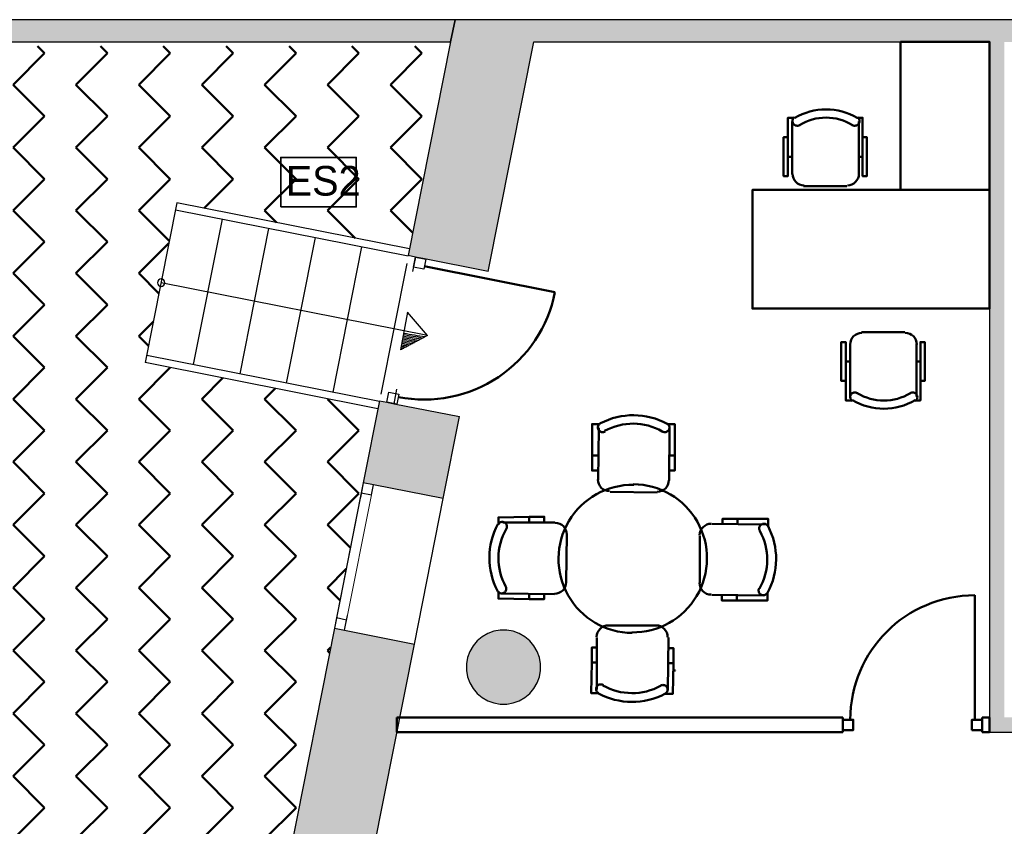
# Model space of a CAD drawing. Header units: metres. Extents: x -1 to 474, y -6 to 65.
# Tile 8 of 15: x 397.79 to 404.44, y 22.79 to 28.23. Entities that reach past the tile are written whole.
import ezdxf

# ---------------------------------------------------------------- set-up
doc = ezdxf.new("R2010")
doc.units = ezdxf.units.M
doc.linetypes.add('CONTINUA', pattern=[0])
doc.linetypes.add('PUNKT', pattern=[6.35, 0, -6.35])
for name, color, linetype, lineweight in [('3D P1 MURS EXISTENTS', 7, 'CONTINUA', 25), ('3D P1 MURS NOUS', 7, 'CONTINUA', 25), ('3D P1 PILAR', 7, 'CONTINUA', 25), ('DISPOSICIÓ ESCALA EX. P1', 7, 'CONTINUA', 25), ('P1 ESCALES 2D', 7, 'CONTINUA', 25), ('P1 MOBLES', 7, 'CONTINUA', 25)]:
    doc.layers.add(name, color=color, linetype=linetype, lineweight=lineweight)
doc.styles.add('Century Gothic', font='txt')

# ---------------------------------------------------------------- blocks, each defined once
blk = doc.blocks.new('_CLOSEDFILLED')
at = {"color": 0, "linetype": 'ByBlock', "lineweight": -2}
blk.add_solid([(-1, 0), (0, 0), (-1, 0)], dxfattribs=at)
blk = doc.blocks.new('OBJETO_COMPLEJO_27')
at = {"layer": 'P1 ESCALES 2D', "color": 7, "lineweight": 25, "transparency": 33554687}
for start, end in [(0, 180), (180, 0)]:
    blk.add_arc((398.747, 26.4535), 0.025, start, end, dxfattribs=at)

msp = doc.modelspace()

# ---------------------------------------------------------------- hatches: boundary and pattern name
at = {"layer": '3D P1 MURS EXISTENTS', "linetype": 'CONTINUA', "lineweight": 18, "true_color": 0xa0a0a0, "transparency": 33554687}
for points in [[(400.7297, 28.2282), (394.4398, 28.2282), (394.4398, 28.0782), (400.7, 28.0782)], [(400.4143, 26.6364), (400.9539, 26.5295), (401.2904, 28.2282), (400.7297, 28.2282)], [(426.8464, 28.2282), (401.2904, 28.2282), (401.2607, 28.0782), (426.8153, 28.0782)], [(404.4366, 23.5195), (404.4366, 28.0782), (404.3366, 28.0782), (404.3366, 23.5195)], [(400.1106, 25.1031), (400.6501, 24.9962), (400.7597, 25.5495), (400.2202, 25.6564)], [(399.9162, 24.1222), (399.6053, 22.5527), (400.1448, 22.4458), (400.4557, 24.0153)], [(404.3366, 23.4195), (406.177, 23.4195), (406.177, 23.5195), (404.3366, 23.5195)]]:
    msp.add_hatch(color=253, dxfattribs=at).paths.add_polyline_path(points)
at = {"layer": '3D P1 PILAR', "linetype": 'CONTINUA', "lineweight": 18, "transparency": 33554687}
msp.add_hatch(color=9, dxfattribs=at).paths.add_polyline_path([(401.0788, 24.1091), (401.0351, 24.1091), (400.9921, 24.1016), (400.9511, 24.0866), (400.9132, 24.0648), (400.8798, 24.0367), (400.8517, 24.0032), (400.8298, 23.9654), (400.8149, 23.9243), (400.8073, 23.8813), (400.8073, 23.8376), (400.8149, 23.7946), (400.8298, 23.7535), (400.8517, 23.7157), (400.8798, 23.6822), (400.9132, 23.6542), (400.9511, 23.6323), (400.9921, 23.6174), (401.0351, 23.6098), (401.0788, 23.6098), (401.1219, 23.6174), (401.1629, 23.6323), (401.2007, 23.6542), (401.2342, 23.6822), (401.2623, 23.7157), (401.2841, 23.7535), (401.2991, 23.7946), (401.3067, 23.8376), (401.3067, 23.8813), (401.2991, 23.9243), (401.2841, 23.9654), (401.2623, 24.0032), (401.2342, 24.0367), (401.2007, 24.0648), (401.1629, 24.0866), (401.1219, 24.1016)])
at = {"layer": 'P1 MOBLES', "linetype": 'CONTINUA', "lineweight": 50, "transparency": 33554687}
h = msp.add_hatch(dxfattribs=at)
h.set_pattern_fill('TRAMA', color=202, scale=0.3, angle=135, style=0, pattern_type=2)
h.set_pattern_definition([(135, (-0.84853, 6e-17), (-0.42426407, 3e-17), [0.3, -0.3]), (225, (-0.84853, 6e-17), (-7e-17, -0.42426407), [0.3, -0.3])])
h.paths.add_polyline_path([(400.4234, 26.6821), (400.6941, 28.0485), (394.4398, 28.0485), (394.4398, 13.2195), (397.7561, 13.2195), (398.8018, 18.4972), (397.2323, 18.8081), (397.446, 19.8872), (399.0155, 19.5762), (400.2096, 25.603), (398.6401, 25.914), (398.8539, 26.993)], flags=0)

# ---------------------------------------------------------------- linework, layer by layer
at = {"layer": '3D P1 MURS EXISTENTS', "color": 7, "linetype": 'CONTINUA', "lineweight": 25, "transparency": 33554687}
for p, q in [((400.7297, 28.2282), (394.4398, 28.2282)), ((400.7, 28.0782), (400.7297, 28.2282)), ((400.7297, 28.2282), (400.7, 28.0782)), ((401.2904, 28.2282), (400.7297, 28.2282)), ((426.8464, 28.2282), (401.2904, 28.2282)), ((394.4398, 28.0782), (400.7, 28.0782)), ((400.7, 28.0782), (400.4143, 26.6364)), ((400.9539, 26.5295), (401.2607, 28.0782)), ((401.2607, 28.0782), (404.3366, 28.0782)), ((404.3366, 28.0782), (404.3366, 23.5195)), ((400.4634, 26.6266), (400.4143, 26.6364)), ((400.5124, 26.6169), (400.4634, 26.6266)), ((400.9539, 26.5295), (400.5124, 26.6169)), ((400.2202, 25.6564), (400.1106, 25.1031)), ((400.2202, 25.6564), (400.2692, 25.6467)), ((400.2692, 25.6467), (400.3183, 25.6369)), ((400.3183, 25.6369), (400.7597, 25.5495)), ((400.6501, 24.9962), (400.7597, 25.5495)), ((400.1106, 25.1031), (399.9162, 24.1222)), ((400.1792, 25.0895), (400.1106, 25.1031)), ((400.6501, 24.9962), (400.1792, 25.0895)), ((400.4557, 24.0153), (400.6501, 24.9962)), ((399.9162, 24.1222), (399.6053, 22.5527)), ((399.9162, 24.1222), (399.9849, 24.1086)), ((399.9849, 24.1086), (400.4557, 24.0153)), ((400.1448, 22.4458), (400.4557, 24.0153)), ((404.3366, 23.5195), (404.3366, 23.4195)), ((404.3366, 23.4195), (406.177, 23.4195))]:
    msp.add_line(p, q, dxfattribs=at)
at = {"layer": '3D P1 MURS EXISTENTS', "color": 7, "linetype": 'PUNKT', "lineweight": 25, "transparency": 33554687}
for p, q in [((400.4634, 26.6266), (400.2692, 25.6467)), ((400.3183, 25.6369), (400.5124, 26.6169)), ((400.5124, 26.6169), (400.4634, 26.6266)), ((400.2692, 25.6467), (400.3183, 25.6369)), ((400.1106, 25.1031), (399.9162, 24.1222)), ((399.9849, 24.1086), (400.1792, 25.0895)), ((400.1792, 25.0895), (400.1106, 25.1031)), ((399.9162, 24.1222), (399.9849, 24.1086))]:
    msp.add_line(p, q, dxfattribs=at)
at = {"layer": '3D P1 MURS EXISTENTS', "color": 202, "linetype": 'CONTINUA', "lineweight": 50, "transparency": 33554687}
msp.add_line((400.5223, 26.564), (401.4042, 26.3893), dxfattribs=at)
at = {"layer": '3D P1 MURS EXISTENTS', "color": 7, "linetype": 'CONTINUA', "lineweight": 25, "transparency": 33554687}
for points in [[(400.4498, 26.558), (400.4634, 26.6266), (400.5321, 26.613), (400.5184, 26.5444), (400.4498, 26.558)], [(400.2692, 25.6467), (400.2828, 25.7153), (400.3515, 25.7017), (400.3379, 25.633), (400.2692, 25.6467)], [(400.1106, 25.1031), (400.097, 25.0345), (400.1656, 25.0209), (400.1792, 25.0895), (400.1106, 25.1031)], [(399.9298, 24.1909), (399.9162, 24.1222), (399.9849, 24.1086), (399.9985, 24.1773), (399.9298, 24.1909)]]:
    msp.add_lwpolyline(points, close=True, dxfattribs=at)
at = {"layer": '3D P1 MURS EXISTENTS', "color": 40, "linetype": 'CONTINUA', "lineweight": 18, "transparency": 33554687}
msp.add_lwpolyline([(400.097, 25.0345), (399.9298, 24.1909), (399.9985, 24.1773), (400.1656, 25.0209), (400.097, 25.0345)], close=True, dxfattribs=at)
at = {"layer": '3D P1 MURS EXISTENTS', "color": 202, "linetype": 'CONTINUA', "lineweight": 50, "transparency": 33554687}
msp.add_arc((400.5223, 26.564), 0.899, 258.79336, 348.79336, dxfattribs=at)
at = {"layer": '3D P1 MURS NOUS', "color": 4, "linetype": 'CONTINUA', "lineweight": 50, "transparency": 33554687}
for p, q in [((404.2366, 23.5045), (404.2366, 24.3445)), ((403.3466, 23.5195), (400.3377, 23.5195)), ((400.3377, 23.5195), (400.3377, 23.4195)), ((403.3466, 23.5195), (403.3466, 23.4195)), ((404.2866, 23.4195), (404.2866, 23.5195)), ((404.3366, 23.5195), (404.2866, 23.5195)), ((404.3366, 23.4195), (404.3366, 23.5195)), ((400.3377, 23.4195), (403.3466, 23.4195)), ((404.2866, 23.4195), (404.3366, 23.4195))]:
    msp.add_line(p, q, dxfattribs=at)
for points in [[(403.3466, 23.4345), (403.4166, 23.4345), (403.4166, 23.5045), (403.3466, 23.5045), (403.3466, 23.4345)], [(404.2166, 23.4345), (404.2866, 23.4345), (404.2866, 23.5045), (404.2166, 23.5045), (404.2166, 23.4345)]]:
    msp.add_lwpolyline(points, close=True, dxfattribs=at)
msp.add_arc((404.2366, 23.5045), 0.84, 90, 180, dxfattribs=at)
at = {"layer": '3D P1 PILAR', "color": 7, "linetype": 'CONTINUA', "lineweight": 25, "transparency": 33554687}
for p, q in [((400.9132, 24.0648), (400.8798, 24.0367)), ((400.9511, 24.0866), (400.9132, 24.0648)), ((400.9921, 24.1016), (400.9511, 24.0866)), ((401.0351, 24.1091), (400.9921, 24.1016)), ((401.0788, 24.1091), (401.0351, 24.1091)), ((401.1219, 24.1016), (401.0788, 24.1091)), ((401.1629, 24.0866), (401.1219, 24.1016)), ((401.2007, 24.0648), (401.1629, 24.0866)), ((401.2342, 24.0367), (401.2007, 24.0648)), ((400.8517, 24.0032), (400.8298, 23.9654)), ((400.8798, 24.0367), (400.8517, 24.0032)), ((401.2623, 24.0032), (401.2342, 24.0367)), ((401.2841, 23.9654), (401.2623, 24.0032)), ((400.8149, 23.9243), (400.8073, 23.8813)), ((400.8298, 23.9654), (400.8149, 23.9243)), ((401.2991, 23.9243), (401.2841, 23.9654)), ((401.3067, 23.8813), (401.2991, 23.9243)), ((400.8073, 23.8813), (400.8073, 23.8376)), ((401.3067, 23.8376), (401.3067, 23.8813)), ((400.8073, 23.8376), (400.8149, 23.7946)), ((400.8149, 23.7946), (400.8298, 23.7535)), ((401.2841, 23.7535), (401.2991, 23.7946)), ((401.2991, 23.7946), (401.3067, 23.8376)), ((400.8298, 23.7535), (400.8517, 23.7157)), ((400.8517, 23.7157), (400.8798, 23.6822)), ((401.2342, 23.6822), (401.2623, 23.7157)), ((401.2623, 23.7157), (401.2841, 23.7535)), ((400.8798, 23.6822), (400.9132, 23.6542)), ((400.9132, 23.6542), (400.9511, 23.6323)), ((401.1629, 23.6323), (401.2007, 23.6542)), ((401.2007, 23.6542), (401.2342, 23.6822)), ((400.9511, 23.6323), (400.9921, 23.6174)), ((400.9921, 23.6174), (401.0351, 23.6098)), ((401.0351, 23.6098), (401.0788, 23.6098)), ((401.0788, 23.6098), (401.1219, 23.6174)), ((401.1219, 23.6174), (401.1629, 23.6323))]:
    msp.add_line(p, q, dxfattribs=at)
at = {"layer": 'DISPOSICIÓ ESCALA EX. P1', "color": 2, "linetype": 'CONTINUA', "lineweight": 35, "transparency": 33554687}
msp.add_lwpolyline([(399.554, 26.9651), (400.063, 26.9651), (400.063, 27.2984), (399.554, 27.2984), (399.554, 26.9651)], dxfattribs=at)
at = {"layer": 'P1 ESCALES 2D', "color": 7, "lineweight": 25, "transparency": 33554687}
for p, q in [((398.8539, 26.993), (398.6401, 25.914)), ((400.4234, 26.6821), (398.8539, 26.993)), ((400.4137, 26.633), (398.8442, 26.944)), ((399.1581, 26.8818), (398.9637, 25.9008)), ((399.472, 26.8196), (399.2776, 25.8386)), ((399.7859, 26.7574), (399.5915, 25.7765)), ((400.0998, 26.6952), (399.9054, 25.7143)), ((400.404, 26.584), (400.229, 25.7011)), ((400.544, 26.0975), (398.747, 26.4535)), ((400.4102, 26.2548), (400.3623, 25.9994)), ((400.544, 26.0975), (400.4102, 26.2548)), ((400.544, 26.0975), (400.3623, 25.9994)), ((400.2096, 25.603), (398.6401, 25.914)), ((400.2193, 25.6521), (398.6498, 25.963))]:
    msp.add_line(p, q, dxfattribs=at)
for radius, start, end in [(8.1393, 260.2046, 261.24379), (8.2093, 260.19749, 260.60307), (8.1993, 260.19849, 260.69336), (8.1893, 260.19951, 260.78407), (8.1793, 260.20052, 260.87518), (8.1693, 260.20154, 260.9667), (8.1593, 260.20256, 261.05864), (8.1493, 260.20358, 261.15101), (8.2493, 260.19347, 260.24587), (8.2393, 260.19447, 260.33458), (8.2293, 260.19547, 260.42368), (8.2193, 260.19648, 260.51317)]:
    msp.add_arc((401.7685, 34.1341), radius, start, end, dxfattribs=at)
at = {"layer": 'P1 MOBLES', "color": 202, "linetype": 'CONTINUA', "lineweight": 50, "transparency": 33554687}
for p, q in [((403.0054, 27.1851), (403.0054, 27.5407)), ((403.4541, 27.5407), (403.4541, 27.1851)), ((402.9758, 27.3036), (403.0054, 27.3036)), ((403.4795, 27.3036), (403.4541, 27.3036)), ((403.3737, 27.1046), (403.0816, 27.1046)), ((403.7637, 26.1207), (403.4716, 26.1207)), ((403.3954, 26.0403), (403.3954, 25.6847)), ((403.8441, 25.6847), (403.8441, 26.0403)), ((403.3658, 25.9218), (403.3954, 25.9218)), ((403.8695, 25.9218), (403.8441, 25.9218)), ((401.6953, 25.1223), (401.6996, 25.4737)), ((402.1779, 25.4694), (402.1737, 25.1181)), ((401.6543, 25.2874), (401.6882, 25.2874)), ((402.2118, 25.2874), (402.1779, 25.2874)), ((402.0932, 25.0377), (401.7758, 25.0419)), ((401.2297, 24.8741), (401.2297, 24.836)), ((401.3313, 24.8698), (401.3313, 24.8444)), ((402.5335, 24.8556), (402.5335, 24.8302)), ((402.6351, 24.8599), (402.6351, 24.826)), ((401.0519, 24.8345), (401.4032, 24.8345)), ((402.4615, 24.826), (402.8171, 24.8218)), ((401.4837, 24.754), (401.4794, 24.4323)), ((402.3811, 24.4281), (402.3811, 24.7456)), ((401.399, 24.3519), (401.0477, 24.3561)), ((401.2297, 24.318), (401.2297, 24.3561)), ((401.3313, 24.3223), (401.3313, 24.3476)), ((402.8129, 24.3434), (402.4615, 24.3476)), ((402.6309, 24.3096), (402.6309, 24.3434)), ((401.7673, 24.1402), (402.089, 24.1402)), ((401.6869, 23.7084), (401.6869, 24.0598)), ((402.1694, 24.0598), (402.1652, 23.7042)), ((402.1991, 23.9878), (402.1737, 23.9878)), ((401.653, 23.8905), (401.6869, 23.8905)), ((402.2033, 23.8862), (402.1652, 23.8862)), ((402.2181, 23.8362), (402.2011, 23.8362)), ((402.2265, 23.8362), (402.2265, 23.8362))]:
    msp.add_line(p, q, dxfattribs=at)
for points in [[(403.7355, 28.0782), (404.3366, 28.0782), (404.3366, 27.0792), (403.7355, 27.0792), (403.7355, 28.0782)], [(404.3366, 27.0792), (402.7365, 27.0792), (402.7365, 26.2792), (404.3366, 26.2792), (404.3366, 27.0792)]]:
    msp.add_lwpolyline(points, close=True, dxfattribs=at)
for points in [[(403.0552, 27.5176), (403.0495, 27.5147), (403.0435, 27.513), (403.0374, 27.5126), (403.0314, 27.5133), (403.0256, 27.5151), (403.0203, 27.518), (403.0155, 27.522), (403.0115, 27.5269), (403.0085, 27.5326), (403.0068, 27.5385), (403.0063, 27.5446), (403.0069, 27.5506), (403.0087, 27.5564), (403.0115, 27.5618), (403.0154, 27.5666), (403.0203, 27.5707)], [(403.4452, 27.5707), (403.4501, 27.5666), (403.454, 27.5618), (403.4568, 27.5564), (403.4586, 27.5506), (403.4592, 27.5446), (403.4587, 27.5385), (403.457, 27.5326), (403.454, 27.5269), (403.45, 27.522), (403.4452, 27.518), (403.4399, 27.5151), (403.4341, 27.5133), (403.4281, 27.5126), (403.422, 27.513), (403.416, 27.5147), (403.4103, 27.5176)], [(402.9758, 27.4348), (402.9461, 27.4348), (402.9461, 27.1724), (402.9758, 27.1724), (402.9758, 27.5661), (403.0181, 27.5661)], [(403.4795, 27.4348), (403.5091, 27.4348), (403.5091, 27.1724), (403.4795, 27.1724), (403.4795, 27.5661), (403.4414, 27.5661)], [(403.0846, 27.1104), (403.0688, 27.112), (403.0541, 27.1166), (403.0408, 27.1238), (403.0292, 27.1333), (403.0196, 27.1449), (403.0124, 27.1582), (403.0079, 27.1729), (403.0063, 27.1887)], [(403.455, 27.1887), (403.4534, 27.1729), (403.4488, 27.1582), (403.4416, 27.1449), (403.4321, 27.1333), (403.4205, 27.1238), (403.4072, 27.1166), (403.3925, 27.112), (403.3767, 27.1104)], [(403.4746, 26.115), (403.4588, 26.1134), (403.4441, 26.1088), (403.4308, 26.1016), (403.4192, 26.092), (403.4096, 26.0804), (403.4024, 26.0671), (403.3979, 26.0524), (403.3963, 26.0367)], [(403.845, 26.0367), (403.8434, 26.0524), (403.8388, 26.0671), (403.8316, 26.0804), (403.8221, 26.092), (403.8105, 26.1016), (403.7972, 26.1088), (403.7825, 26.1134), (403.7667, 26.115)], [(403.3658, 25.7905), (403.3361, 25.7905), (403.3361, 26.053), (403.3658, 26.053), (403.3658, 25.6593), (403.4081, 25.6593)], [(403.8695, 25.7905), (403.8991, 25.7905), (403.8991, 26.053), (403.8695, 26.053), (403.8695, 25.6593), (403.8314, 25.6593)], [(403.4452, 25.7078), (403.4395, 25.7107), (403.4335, 25.7123), (403.4274, 25.7128), (403.4214, 25.7121), (403.4156, 25.7103), (403.4103, 25.7074), (403.4055, 25.7034), (403.4015, 25.6985), (403.3985, 25.6928), (403.3968, 25.6868), (403.3963, 25.6808), (403.3969, 25.6747), (403.3987, 25.6689), (403.4015, 25.6636), (403.4054, 25.6587), (403.4103, 25.6547)], [(403.8352, 25.6547), (403.8401, 25.6587), (403.844, 25.6636), (403.8468, 25.6689), (403.8486, 25.6747), (403.8492, 25.6808), (403.8487, 25.6868), (403.847, 25.6928), (403.844, 25.6985), (403.84, 25.7034), (403.8352, 25.7074), (403.8299, 25.7103), (403.8241, 25.7121), (403.8181, 25.7128), (403.812, 25.7123), (403.806, 25.7107), (403.8003, 25.7078)], [(401.7051, 25.4991), (401.6543, 25.4991), (401.6543, 25.2874), (401.6543, 25.1858), (401.6882, 25.1858)], [(401.7426, 25.4498), (401.7388, 25.4478), (401.7349, 25.4463), (401.7308, 25.4453), (401.7266, 25.4449), (401.7224, 25.4451), (401.7182, 25.4458), (401.7142, 25.447), (401.7103, 25.4489), (401.7067, 25.4512), (401.7034, 25.454), (401.7006, 25.4571), (401.6983, 25.4606), (401.6964, 25.4643), (401.695, 25.4683), (401.6942, 25.4725), (401.6939, 25.4768), (401.6942, 25.4811), (401.6951, 25.4852), (401.6965, 25.4892), (401.6984, 25.4929), (401.7008, 25.4964), (401.7036, 25.4995), (401.7069, 25.5023), (401.7105, 25.5046)], [(402.1603, 25.5043), (402.1639, 25.502), (402.1671, 25.4992), (402.1699, 25.4961), (402.1722, 25.4926), (402.1741, 25.4888), (402.1754, 25.4848), (402.1763, 25.4807), (402.1765, 25.4764), (402.1762, 25.4721), (402.1753, 25.4679), (402.1739, 25.4639), (402.1719, 25.4602), (402.1695, 25.4568), (402.1667, 25.4537), (402.1634, 25.451), (402.1598, 25.4487), (402.1559, 25.4469), (402.1518, 25.4457), (402.1476, 25.445), (402.1434, 25.4449), (402.1393, 25.4454), (402.1352, 25.4464), (402.1312, 25.4479), (402.1274, 25.45)], [(402.161, 25.4991), (402.2118, 25.4991), (402.2118, 25.2874), (402.2118, 25.1858), (402.1779, 25.1858)], [(401.7717, 25.047), (401.7559, 25.0487), (401.7413, 25.0533), (401.728, 25.0606), (401.7165, 25.0703), (401.707, 25.0819), (401.6999, 25.0953), (401.6954, 25.11), (401.6939, 25.1258)], [(402.1723, 25.1205), (402.1706, 25.1047), (402.1659, 25.0901), (402.1586, 25.0768), (402.149, 25.0653), (402.1373, 25.0558), (402.124, 25.0487), (402.1092, 25.0442), (402.0934, 25.0427)], [(401.0223, 24.819), (401.0223, 24.8698), (401.2297, 24.8741), (401.3313, 24.8741), (401.3313, 24.8402)], [(402.8425, 24.8091), (402.8425, 24.8599), (402.6351, 24.8599), (402.5335, 24.8599), (402.5335, 24.826)], [(401.0206, 24.8233), (401.023, 24.8269), (401.0258, 24.8301), (401.0289, 24.8329), (401.0324, 24.8352), (401.0362, 24.8371), (401.0401, 24.8385), (401.0443, 24.8393), (401.0486, 24.8395), (401.0529, 24.8392), (401.0571, 24.8383), (401.061, 24.8369), (401.0647, 24.835), (401.0682, 24.8325), (401.0713, 24.8297), (401.074, 24.8264), (401.0763, 24.8228), (401.0781, 24.8189), (401.0793, 24.8148), (401.0799, 24.8106), (401.08, 24.8064), (401.0796, 24.8023), (401.0786, 24.7982), (401.077, 24.7942), (401.0749, 24.7905)], [(401.4059, 24.8329), (401.4217, 24.8312), (401.4363, 24.8265), (401.4496, 24.8192), (401.4611, 24.8096), (401.4706, 24.7979), (401.4777, 24.7846), (401.4822, 24.7698), (401.4837, 24.754)], [(402.3797, 24.749), (402.3814, 24.7648), (402.3861, 24.7795), (402.3934, 24.7927), (402.403, 24.8043), (402.4147, 24.8137), (402.428, 24.8209), (402.4428, 24.8253), (402.4586, 24.8268)], [(402.7868, 24.7781), (402.7847, 24.7819), (402.7832, 24.7859), (402.7823, 24.79), (402.7819, 24.7942), (402.7821, 24.7984), (402.7828, 24.8025), (402.784, 24.8066), (402.7859, 24.8105), (402.7882, 24.8141), (402.791, 24.8173), (402.7941, 24.8201), (402.7976, 24.8225), (402.8013, 24.8243), (402.8053, 24.8257), (402.8095, 24.8266), (402.8138, 24.8268), (402.8181, 24.8265), (402.8222, 24.8256), (402.8262, 24.8242), (402.8299, 24.8223), (402.8334, 24.8199), (402.8365, 24.8171), (402.8392, 24.8138), (402.8415, 24.8102)], [(401.0709, 24.4056), (401.073, 24.4018), (401.0745, 24.3979), (401.0754, 24.3938), (401.0758, 24.3896), (401.0757, 24.3854), (401.075, 24.3812), (401.0737, 24.3772), (401.0719, 24.3733), (401.0695, 24.3697), (401.0668, 24.3664), (401.0636, 24.3636), (401.0601, 24.3613), (401.0564, 24.3594), (401.0524, 24.358), (401.0482, 24.3572), (401.0439, 24.3569), (401.0397, 24.3572), (401.0355, 24.3581), (401.0315, 24.3595), (401.0278, 24.3614), (401.0243, 24.3638), (401.0212, 24.3667), (401.0185, 24.3699), (401.0162, 24.3735)], [(401.4794, 24.4323), (401.4777, 24.4165), (401.4731, 24.4019), (401.4658, 24.3886), (401.4561, 24.3771), (401.4445, 24.3676), (401.4311, 24.3605), (401.4164, 24.356), (401.4006, 24.3545)], [(402.4575, 24.3485), (402.4417, 24.3502), (402.4271, 24.3548), (402.4138, 24.3621), (402.4023, 24.3718), (402.3928, 24.3834), (402.3857, 24.3968), (402.3812, 24.4115), (402.3797, 24.4273)], [(402.8371, 24.3605), (402.8348, 24.3569), (402.832, 24.3536), (402.8288, 24.3509), (402.8253, 24.3485), (402.8216, 24.3467), (402.8176, 24.3453), (402.8134, 24.3445), (402.8091, 24.3442), (402.8048, 24.3446), (402.8007, 24.3455), (402.7967, 24.3469), (402.793, 24.3488), (402.7895, 24.3512), (402.7864, 24.3541), (402.7837, 24.3573), (402.7814, 24.361), (402.7796, 24.3649), (402.7784, 24.369), (402.7778, 24.3731), (402.7777, 24.3773), (402.7781, 24.3815), (402.7791, 24.3856), (402.7807, 24.3895), (402.7828, 24.3933)], [(401.0223, 24.373), (401.0223, 24.3223), (401.2297, 24.318), (401.3313, 24.318), (401.3313, 24.3519)], [(402.8383, 24.3603), (402.8383, 24.3096), (402.6309, 24.3096), (402.5293, 24.3096), (402.5293, 24.3434)], [(401.6854, 24.0632), (401.6871, 24.079), (401.6918, 24.0937), (401.6991, 24.1069), (401.7088, 24.1185), (401.7204, 24.1279), (401.7338, 24.1351), (401.7485, 24.1395), (401.7643, 24.141)], [(402.086, 24.141), (402.1018, 24.1393), (402.1165, 24.1347), (402.1297, 24.1274), (402.1412, 24.1177), (402.1507, 24.1061), (402.1579, 24.0927), (402.1623, 24.078), (402.1638, 24.0622)], [(401.6996, 23.683), (401.6488, 23.683), (401.653, 23.8905), (401.653, 23.9921), (401.6869, 23.9921)], [(402.1483, 23.6788), (402.1991, 23.6788), (402.2033, 23.8862), (402.2033, 23.9878), (402.1694, 23.9878)], [(401.6975, 23.6836), (401.6938, 23.686), (401.6906, 23.6888), (401.6878, 23.6919), (401.6855, 23.6954), (401.6836, 23.6992), (401.6823, 23.7032), (401.6815, 23.7073), (401.6812, 23.7116), (401.6815, 23.7159), (401.6824, 23.7201), (401.6839, 23.724), (401.6858, 23.7278), (401.6882, 23.7312), (401.691, 23.7343), (401.6943, 23.737), (401.698, 23.7393), (401.7019, 23.7411), (401.7059, 23.7423), (401.7101, 23.743), (401.7143, 23.7431), (401.7185, 23.7426), (401.7226, 23.7416), (401.7265, 23.7401), (401.7303, 23.738)], [(402.1151, 23.734), (402.1189, 23.736), (402.1229, 23.7375), (402.127, 23.7384), (402.1312, 23.7388), (402.1353, 23.7387), (402.1395, 23.738), (402.1436, 23.7367), (402.1475, 23.7349), (402.1511, 23.7325), (402.1543, 23.7298), (402.1571, 23.7266), (402.1595, 23.7232), (402.1613, 23.7194), (402.1627, 23.7154), (402.1635, 23.7113), (402.1638, 23.707), (402.1635, 23.7027), (402.1626, 23.6985), (402.1612, 23.6945), (402.1593, 23.6908), (402.1569, 23.6874), (402.1541, 23.6842), (402.1508, 23.6815), (402.1472, 23.6792)]]:
    msp.add_lwpolyline(points, dxfattribs=at)
for centre, radius, start, end in [((403.2327, 27.2059), 0.4167, 59.55439, 120.42632), ((403.2327, 27.2271), 0.3405, 58.23456, 121.74135), ((403.6227, 25.9983), 0.3405, 238.25865, 301.76544), ((403.6227, 26.0194), 0.4167, 239.57368, 300.44561), ((401.933, 25.0832), 0.476, 61.48474, 117.72961), ((401.9309, 25.1068), 0.3956, 60.20559, 119.00576), ((401.9281, 24.59), 0.5, 89.1829, 269.69352), ((401.9297, 24.5938), 0.5, 269.1829, 89.69352), ((401.4375, 24.596), 0.476, 151.48468, 207.7296), ((401.4182, 24.5939), 0.3956, 150.20547, 209.00582), ((402.4202, 24.5887), 0.476, 331.48498, 27.72986), ((402.4408, 24.5863), 0.3956, 330.20568, 29.00599), ((401.9247, 24.0794), 0.3956, 240.20551, 299.0059), ((401.9247, 24.1006), 0.476, 241.48473, 297.72967)]:
    msp.add_arc(centre, radius, start, end, dxfattribs=at)

# ---------------------------------------------------------------- block references
at = {"layer": '3D P1 PILAR', "color": 7, "linetype": 'CONTINUA', "lineweight": 25, "transparency": 33554687, "xscale": 0.0002666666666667, "yscale": 0.0002666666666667, "zscale": 0.0002666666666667}
msp.add_blockref('_CLOSEDFILLED', (401.057, 23.8595), dxfattribs=at)
at = {"layer": 'P1 ESCALES 2D', "color": 7, "lineweight": 25, "transparency": 33554687}
msp.add_blockref('OBJETO_COMPLEJO_27', (0, 0), dxfattribs=at)

# ---------------------------------------------------------------- texts
at = {"layer": 'DISPOSICIÓ ESCALA EX. P1', "color": 2, "linetype": 'CONTINUA', "lineweight": 35, "transparency": 33554687, "insert": (399.5874, 27.0384), "char_height": 0.2, "width": 0.542267, "attachment_point": 7, "style": 'Century Gothic'}
msp.add_mtext('ES2', dxfattribs=at)

doc.saveas('drawing.dxf')
